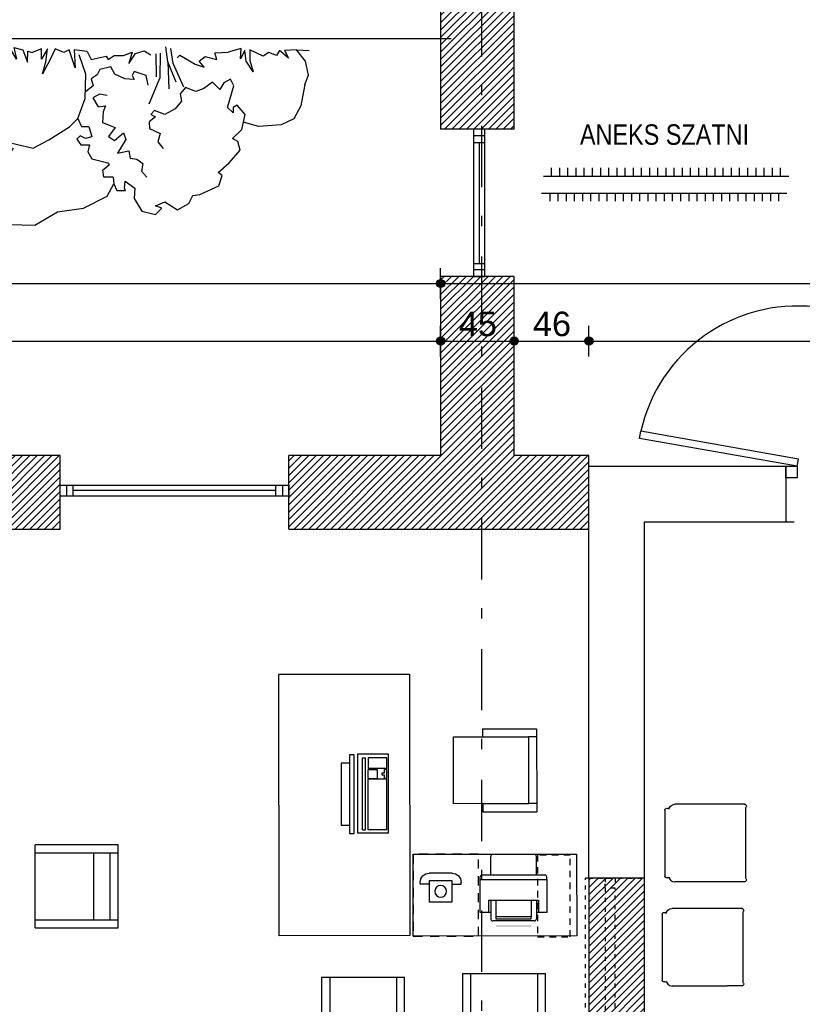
# Model space of a CAD drawing. Header units: inches. Extents: x 18487 to 24863, y 1480 to 5771.
# Tile 21 of 51: x 20818 to 21297, y 3125 to 3728. Entities that reach past the tile are written whole.
import ezdxf
from ezdxf.enums import TextEntityAlignment as Align

# ---------------------------------------------------------------- set-up
doc = ezdxf.new("R2010")
doc.units = ezdxf.units.IN
doc.header["$MEASUREMENT"] = 0
for name, pattern in [('CENTER2', [80, 37.5, -17.5, 6.25, -18.75]), ('Przerywana', [6, 2.5, -3.5]), ('Przerywana 2 (2)', [11, 6, -5])]:
    doc.linetypes.add(name, pattern=pattern)
for name, color, linetype in [('_T elektryczne', 7, 'Continuous'), ('_T meble', 7, 'Continuous'), ('_T opisy', 7, 'Continuous'), ('_T sciany', 7, 'Continuous'), ('AA_PRZ_SCIANY_030', 7, 'Continuous'), ('AA_STOLARKA DRZW_009', 7, 'Continuous'), ('AA_WIDOK_009', 7, 'Continuous'), ('ArchiCAD', 7, 'Continuous'), ('Window-Door Markers', 7, 'Continuous')]:
    doc.layers.add(name, color=color, linetype=linetype)
doc.styles.add('GENERATED_STYLE_16', font='txt')
doc.styles.add('GENERATED_STYLE_17', font='arial.ttf')
doc.styles.add('GENERATED_STYLE_20', font='txt')
doc.styles.add('GENERATED_STYLE_22', font='txt')
doc.styles.get("Standard").update_dxf_attribs({"font": 'txt', "bigfont": 'BIGFONT.SHX'})
doc.dimstyles.new('Dimstyle_9', dxfattribs={"dimtxt": 15, "dimasz": 9.5, "dimexe": 0.18, "dimexo": 0.5, "dimgap": 0.09, "dimtad": 1, "dimtih": 1, "dimtoh": 1, "dimdec": 0, "dimzin": 0, "dimdsep": 46, "dimtxsty": 'GENERATED_STYLE_20', "dimblk": 'ARROWHEAD_11', "dimblk1": 'ARROWHEAD_11', "dimblk2": 'ARROWHEAD_11', "dimcen": 0.09, "dimclrd": 220, "dimclre": 220, "dimclrt": 220, "dimadec": 1, "dimazin": 0, "dimtfac": 1, "dimtdec": 4, "dimtmove": 0, "dimatfit": 3, "dimfxl": 0, "dimtolj": 1, "dimtzin": 0, "dimarcsym": 0})
pattern_1 = [(45, (0, 0), (-2.24506403, 2.24506403), [])]

# ---------------------------------------------------------------- blocks, each defined once
blk = doc.blocks.new('W BottomHung 65_218')
at = {"color": 0, "linetype": 'ByBlock'}
for p, q in [((45, 0), (-45, 0)), ((-45, 0), (-45, -6.8)), ((-41, 0), (-41, -6.8)), ((-37, -6.8), (-37, 0)), ((37, -6.8), (37, 0)), ((41, 0), (41, -6.8)), ((45, -6.8), (45, 0)), ((-37, -3.4), (37, -3.4)), ((-45, -6.8), (45, -6.8))]:
    blk.add_line(p, q, dxfattribs=at)
blk = doc.blocks.new('WALL_621', base_point=(21098.11, 4361.28))
at = {"layer": '_T sciany'}
h = blk.add_hatch(dxfattribs=at)
h.set_pattern_fill('ANSI31', color=5, style=0, pattern_type=2)
h.set_pattern_definition(pattern_1)
h.paths.add_polyline_path([(21075.61, 3660.67), (21120.61, 3660.67), (21120.61, 3815.68), (21075.61, 3815.68)], flags=0)
h = blk.add_hatch(dxfattribs=at)
h.set_pattern_fill('ANSI31', color=5, style=0, pattern_type=2)
h.set_pattern_definition(pattern_1)
h.paths.add_polyline_path([(21075.61, 3461.07), (21120.61, 3461.07), (21120.61, 3570.67), (21075.61, 3570.67)], flags=0)
at = {"layer": '_T sciany', "color": 5, "linetype": 'Continuous'}
for p, q in [((21075.61, 3815.68), (21075.61, 3660.67)), ((21120.61, 3660.67), (21120.61, 3769.37)), ((21120.61, 3660.67), (21075.61, 3660.67)), ((21120.61, 3570.67), (21075.61, 3570.67)), ((21075.61, 3570.67), (21075.61, 3461.07)), ((21120.61, 3461.07), (21120.61, 3570.67))]:
    blk.add_line(p, q, dxfattribs=at)
at = {"layer": '_T sciany', "color": 140, "linetype": 'Continuous', "rotation": 270.0000000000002}
blk.add_blockref('W BottomHung 65_218', (21102.61, 3615.67), dxfattribs=at)
blk = doc.blocks.new('WALL_658', base_point=(21166.3, 3202.57))
at = {"layer": '_T sciany'}
h = blk.add_hatch(dxfattribs=at)
h.set_pattern_fill('ANSI31', color=5, style=0, pattern_type=2)
h.set_pattern_definition(pattern_1)
h.paths.add_polyline_path([(21166.3, 3202.57), (21166.3, 3111.57), (21200.3, 3111.57), (21200.3, 3202.57)], flags=0)
at = {"layer": '_T sciany', "color": 5, "linetype": 'Continuous'}
for p, q in [((21166.3, 3202.57), (21166.3, 3111.57)), ((21200.3, 3202.57), (21166.3, 3202.57)), ((21200.3, 3111.57), (21200.3, 3202.57)), ((21166.3, 3111.57), (21200.3, 3111.57))]:
    blk.add_line(p, q, dxfattribs=at)
blk = doc.blocks.new('D2 65_398')
at = {"color": 140, "linetype": 'Continuous'}
for p, q in [((-166.51, 17.02), (-165.74, 21.39)), ((-69.23, 4.38), (-165.74, 21.39)), ((-70, 0), (-166.51, 17.02)), ((69.23, 4.38), (110.59, 11.67)), ((70, 0), (111.36, 7.29)), ((111.36, 7.29), (110.59, 11.67)), ((-77, 0), (-70, 0)), ((-77, -7), (-77, 0)), ((-70, 0), (-69.23, 4.38)), ((-70, 0), (-70, -7)), ((70, 0), (69.23, 4.38)), ((77, 0), (70, 0)), ((70, 0), (70, -7)), ((77, -7), (77, 0)), ((-70, -7), (-77, -7)), ((70, -7), (77, -7))]:
    blk.add_line(p, q, dxfattribs=at)
for centre, radius, start, end in [((-70, 0), 98, 0, 167.40301), ((70, 0), 42, 16.04131, 180)]:
    blk.add_arc(centre, radius, start, end, dxfattribs=at)
blk = doc.blocks.new('Window-Door Marker - 70_4812')
at = {"layer": 'ArchiCAD', "color": 140, "linetype": 'Continuous'}
blk.add_line((0, -109), (0, 10), dxfattribs=at)
blk = doc.blocks.new('WALL_707', base_point=(21440.76, 3420.57))
at = {"layer": '_T sciany', "color": 5, "linetype": 'Continuous'}
for p, q in [((21286.76, 3454.57), (21286.76, 3420.57)), ((21440.76, 3420.57), (21440.76, 3454.57))]:
    blk.add_line(p, q, dxfattribs=at)
at = {"layer": '_T sciany'}
blk.add_blockref('D2 65_398', (21363.76, 3454.57), dxfattribs=at)
at = {"layer": 'Window-Door Markers'}
ref = blk.add_blockref('Window-Door Marker - 70_4812', (21363.76, 3420.57), dxfattribs=dict(at, rotation=180))
ref.add_attrib('AC_WIDO_A_SIZE', '140', dxfattribs={"color": 255, "height": 10, "rotation": 90, "style": 'GENERATED_STYLE_17'}).set_placement((21361.72, 3481.8), align=Align.BOTTOM_LEFT)
ref.add_attrib('AC_WIDO_B_SIZE', '240', dxfattribs={"color": 255, "height": 10, "rotation": 90, "style": 'GENERATED_STYLE_17'}).set_placement((21381.72, 3481.8), align=Align.BOTTOM_LEFT)
blk = doc.blocks.new('W BottomHung 65_245')
at = {"color": 0, "linetype": 'ByBlock'}
for p, q in [((70, 0), (-70, 0)), ((-70, 0), (-70, -6.8)), ((-66, 0), (-66, -6.8)), ((-62, -6.8), (-62, 0)), ((62, -6.8), (62, 0)), ((66, 0), (66, -6.8)), ((70, -6.8), (70, 0)), ((-62, -3.4), (62, -3.4)), ((-70, -6.8), (70, -6.8))]:
    blk.add_line(p, q, dxfattribs=at)
blk = doc.blocks.new('WALL_750', base_point=(21166.3, 3438.57))
at = {"layer": '_T sciany'}
h = blk.add_hatch(dxfattribs=at)
h.set_pattern_fill('ANSI31', color=5, style=0, pattern_type=2)
h.set_pattern_definition(pattern_1)
h.paths.add_polyline_path([(20749, 3461.07), (20749, 3416.07), (20842.85, 3416.07), (20842.85, 3461.07)], flags=0)
h = blk.add_hatch(dxfattribs=at)
h.set_pattern_fill('ANSI31', color=5, style=0, pattern_type=2)
h.set_pattern_definition(pattern_1)
h.paths.add_polyline_path([(20982.85, 3461.07), (20982.85, 3416.07), (21166.3, 3416.07), (21166.3, 3461.07)], flags=0)
at = {"layer": '_T sciany', "color": 5, "linetype": 'Continuous'}
for p, q in [((20842.85, 3461.07), (20749, 3461.07)), ((20842.85, 3416.07), (20842.85, 3461.07)), ((20982.85, 3416.07), (20982.85, 3461.07)), ((21075.61, 3461.07), (20982.85, 3461.07)), ((21166.3, 3461.07), (21120.61, 3461.07)), ((21166.3, 3416.07), (21166.3, 3461.07)), ((20749, 3416.07), (20842.85, 3416.07)), ((20982.85, 3416.07), (21166.3, 3416.07))]:
    blk.add_line(p, q, dxfattribs=at)
at = {"layer": '_T sciany', "color": 140, "linetype": 'Continuous', "xscale": -1}
blk.add_blockref('W BottomHung 65_245', (20912.85, 3443.07), dxfattribs=at)
blk = doc.blocks.new('PLN_Monitor 19_')
at = {"layer": '_T elektryczne', "color": 0, "linetype": 'ByBlock'}
for p, q in [((-19.05, 17.78), (-19.05, 48.26)), ((-19.05, 48.26), (19.05, 48.26)), ((19.05, 48.26), (19.05, 17.78)), ((-24.13, 0), (-24.13, 17.78)), ((-24.13, 17.78), (24.13, 17.78)), ((24.13, 17.78), (24.13, 0)), ((24.13, 0), (-24.13, 0))]:
    blk.add_line(p, q, dxfattribs=at)
blk = doc.blocks.new('PSR_Keyboard')
at = {"layer": '_T elektryczne', "color": 0, "linetype": 'Continuous'}
for p, q in [((0, 0), (0, 19.05)), ((48.26, 19.05), (0, 19.05)), ((48.26, 0), (48.26, 19.05)), ((2, 16.03), (2, 14.16)), ((2, 16.03), (46, 16.03)), ((2, 14.16), (46, 14.16)), ((2, 1), (2, 12.47)), ((2, 12.47), (33, 12.47)), ((33, 1), (33, 12.47)), ((33.5, 12.47), (39, 12.47)), ((33.5, 12.47), (33.5, 7)), ((39, 12.47), (39, 7)), ((46, 12.47), (39.5, 12.47)), ((39.5, 1), (39.5, 12.47)), ((46, 16.03), (46, 14.16)), ((46, 1), (46, 12.47)), ((39, 7), (33.5, 7)), ((0, 0), (48.26, 0)), ((2, 1), (33, 1)), ((33.5, 1), (33.5, 2.5)), ((33.5, 2.5), (35.5, 2.5)), ((33.5, 1), (39, 1)), ((35.5, 2.5), (35.5, 4)), ((35.5, 4), (37, 4)), ((37, 4), (37, 2.5)), ((37, 2.5), (39, 2.5)), ((39, 1), (39, 2.5)), ((39.5, 1), (46, 1))]:
    blk.add_line(p, q, dxfattribs=at)
blk = doc.blocks.new('Chair Arm 65_58')
at = {"layer": '_T meble', "color": 0, "linetype": 'Continuous'}
for p, q in [((0, 50.8), (50.8, 50.8)), ((0, 50.8), (0, 0)), ((5, 50.8), (5, 0)), ((45.8, 50.8), (45.8, 0)), ((50.8, 0), (50.8, 50.8)), ((5, 15), (45.8, 15)), ((0, 0), (50.8, 0)), ((5, 5), (45.8, 5))]:
    blk.add_line(p, q, dxfattribs=at)
blk = doc.blocks.new('PLN_$@ telefon')
at = {"layer": '_T elektryczne', "color": 0, "linetype": 'ByBlock'}
for p, q in [((0, 17.5), (14, 17.5)), ((0, 12.8), (14, 12.8)), ((0, 0), (0, 12.8)), ((14, 12.8), (14, 0)), ((-5.5, 10.73), (-5.5, 12)), ((0, 10.73), (-5.5, 10.73)), ((14, 10.73), (19.5, 10.73)), ((19.5, 10.73), (19.5, 12)), ((14, 0), (0, 0))]:
    blk.add_line(p, q, dxfattribs=at)
blk.add_circle((7, 6.4), 3.59, dxfattribs=at)
for centre, start, end in [((0, 12), 90, 180), ((14, 12), 0, 90)]:
    blk.add_arc(centre, 5.5, start, end, dxfattribs=at)
blk = doc.blocks.new('Chair 2 65_3972')
at = {"layer": '_T meble', "color": 0, "linetype": 'Continuous'}
for p, q in [((-21.22, 24.13), (-21.3, 23.7)), ((-21.22, 24.13), (-21.3, 23.7)), ((-21.01, 24.5), (-21.22, 24.13)), ((-21.01, 24.5), (-21.22, 24.13)), ((-20.67, 24.78), (-21.01, 24.5)), ((-20.67, 24.78), (-21.01, 24.5)), ((-20.27, 24.93), (-20.67, 24.78)), ((-20.27, 24.93), (-20.67, 24.78)), ((-20.27, 24.93), (20.17, 24.93)), ((-20.27, 24.93), (20.17, 24.93)), ((20.58, 24.78), (20.17, 24.93)), ((20.58, 24.78), (20.17, 24.93)), ((20.91, 24.5), (20.58, 24.78)), ((20.91, 24.5), (20.58, 24.78)), ((21.13, 24.13), (20.91, 24.5)), ((21.13, 24.13), (20.91, 24.5)), ((21.2, 23.7), (21.13, 24.13)), ((21.2, 23.7), (21.13, 24.13)), ((-23.51, 20.14), (-23.8, 18.7)), ((-23.51, 20.14), (-23.8, 18.7)), ((-23.51, 20.1), (-23.8, 18.67)), ((-23.51, 20.1), (-23.8, 18.67)), ((-23.8, -15.03), (-23.8, 18.7)), ((-23.8, -15.03), (-23.8, 18.7)), ((-23.72, 18.67), (-23.8, 18.67)), ((-23.8, -15.06), (-23.8, 18.67)), ((-23.72, 18.67), (-23.8, 18.67)), ((-23.8, -15.06), (-23.8, 18.67)), ((-22.7, 21.35), (-23.51, 20.14)), ((-22.7, 21.35), (-23.51, 20.14)), ((-21.48, 22.17), (-22.7, 21.35)), ((-21.48, 22.17), (-22.7, 21.35)), ((-20.96, 22.27), (-21.48, 22.17)), ((-20.96, 22.27), (-21.48, 22.17)), ((-21.3, 23.7), (-21.22, 23.27)), ((-21.3, 23.7), (-21.22, 23.27)), ((-21.22, 23.28), (-21.3, 23.08)), ((-21.22, 23.28), (-21.3, 23.08)), ((-21.3, 23.08), (-20.96, 22.27)), ((-21.3, 23.08), (-20.96, 22.27)), ((21.2, 23.08), (20.86, 22.27)), ((21.2, 23.08), (20.86, 22.27)), ((20.86, 22.27), (21.39, 22.17)), ((20.86, 22.27), (21.39, 22.17)), ((21.2, 23.08), (21.12, 23.27)), ((21.2, 23.08), (21.12, 23.27)), ((21.12, 23.23), (21.12, 23.24)), ((21.12, 23.23), (21.12, 23.24)), ((21.13, 23.27), (21.2, 23.7)), ((21.13, 23.27), (21.2, 23.7)), ((21.39, 22.17), (22.6, 21.35)), ((21.39, 22.17), (22.6, 21.35)), ((22.6, 21.35), (23.42, 20.14)), ((22.6, 21.35), (23.42, 20.14)), ((23.42, 20.14), (23.7, 18.7)), ((23.42, 20.14), (23.7, 18.7)), ((23.7, 18.67), (23.62, 18.67)), ((23.7, 18.67), (23.62, 18.67)), ((23.7, -15.03), (23.7, 18.7)), ((23.7, -15.03), (23.7, 18.7)), ((23.7, -15.06), (23.7, 18.67)), ((23.7, -15.06), (23.7, 18.67)), ((-23.8, -15.03), (-23.78, -15.04)), ((-23.8, -15.03), (-23.78, -15.04)), ((-23.8, -15.06), (-23.78, -15.06)), ((-23.8, -15.06), (-23.78, -15.06)), ((-23.78, -24), (-23.78, -15.03)), ((-23.78, -24), (-23.78, -15.03)), ((-23.78, -18.48), (-23.78, -15.06)), ((-23.78, -18.48), (-23.78, -15.06)), ((23.68, -24), (23.68, -15.03)), ((23.68, -15.04), (23.7, -15.03)), ((23.68, -24), (23.68, -15.03)), ((23.68, -15.04), (23.7, -15.03)), ((23.68, -18.48), (23.68, -15.06)), ((23.68, -15.06), (23.7, -15.06)), ((23.68, -18.48), (23.68, -15.06)), ((23.68, -15.06), (23.7, -15.06)), ((-23.78, -23.77), (-23.8, -23.8)), ((-23.78, -23.77), (-23.8, -23.8)), ((-23.8, -23.8), (-23.78, -23.83)), ((-23.8, -23.8), (-23.78, -23.83)), ((-23.78, -21.39), (-23.78, -18.48)), ((-23.78, -21.39), (-23.78, -18.48)), ((-23.78, -23.33), (-23.78, -21.39)), ((-23.78, -23.33), (-23.78, -21.39)), ((-23.78, -24.02), (-23.78, -23.33)), ((-23.78, -24.02), (-23.78, -23.33)), ((-23.78, -24), (-23.63, -24.41)), ((-23.78, -24), (-23.63, -24.41)), ((-23.78, -24.02), (-23.63, -24.42)), ((-23.78, -24.02), (-23.63, -24.42)), ((23.53, -24.41), (23.68, -24)), ((23.53, -24.41), (23.68, -24)), ((23.68, -21.39), (23.68, -18.48)), ((23.68, -21.39), (23.68, -18.48)), ((23.68, -23.33), (23.68, -21.39)), ((23.68, -23.33), (23.68, -21.39)), ((-23.63, -24.41), (-23.35, -24.74)), ((-23.63, -24.41), (-23.35, -24.74)), ((-23.63, -24.42), (-23.35, -24.76)), ((-23.63, -24.42), (-23.35, -24.76)), ((-23.35, -24.74), (-22.98, -24.96)), ((-23.35, -24.74), (-22.98, -24.96)), ((-23.35, -24.76), (-22.98, -24.97)), ((-23.35, -24.76), (-22.98, -24.97)), ((-23.19, -24.85), (-23.18, -24.88)), ((-23.19, -24.85), (-23.18, -24.88)), ((-23.18, -24.88), (-23.14, -24.88)), ((-23.18, -24.88), (-23.14, -24.88)), ((-22.98, -24.96), (-22.55, -25.03)), ((-22.98, -24.96), (-22.55, -25.03)), ((-22.98, -24.97), (-22.55, -25.05)), ((-22.98, -24.97), (-22.55, -25.05)), ((-22.55, -25.03), (-22.12, -24.96)), ((-22.55, -25.03), (-22.12, -24.96)), ((-22.55, -25.05), (-22.12, -24.97)), ((-22.55, -25.05), (-22.12, -24.97)), ((-22.12, -24.96), (-21.75, -24.74)), ((-22.12, -24.96), (-21.75, -24.74)), ((-22.12, -24.97), (-21.75, -24.76)), ((-22.12, -24.97), (-21.75, -24.76)), ((-21.96, -24.88), (-21.93, -24.88)), ((-21.96, -24.88), (-21.93, -24.88)), ((-21.93, -24.88), (-21.91, -24.85)), ((-21.93, -24.88), (-21.91, -24.85)), ((-21.75, -24.74), (-21.52, -24.47)), ((-21.75, -24.74), (-21.52, -24.47)), ((-21.75, -24.76), (-21.52, -24.49)), ((-21.75, -24.76), (-21.52, -24.49)), ((-21.52, -24.47), (21.43, -24.47)), ((-21.52, -24.47), (21.43, -24.47)), ((21.43, -24.47), (21.65, -24.74)), ((21.43, -24.47), (21.65, -24.74)), ((21.65, -24.74), (22.02, -24.96)), ((21.65, -24.74), (22.02, -24.96)), ((22.02, -24.96), (22.45, -25.03)), ((22.02, -24.96), (22.45, -25.03)), ((22.45, -25.03), (22.88, -24.96)), ((22.45, -25.03), (22.88, -24.96)), ((22.88, -24.96), (23.25, -24.74)), ((22.88, -24.96), (23.25, -24.74)), ((23.25, -24.74), (23.53, -24.41)), ((23.25, -24.74), (23.53, -24.41))]:
    blk.add_line(p, q, dxfattribs=at)
blk = doc.blocks.new('PSR_Dn@stolik op narz35x65')
at = {"layer": '_T meble', "color": 0, "linetype": 'Continuous'}
for p, q in [((-17.77, 17.27), (47.23, 17.27)), ((-17.77, -17.73), (-17.77, 17.27)), ((47.23, 17.27), (47.23, -17.73)), ((47.23, -17.73), (-17.77, -17.73))]:
    blk.add_line(p, q, dxfattribs=at)
blk = doc.blocks.new('Table 120x80 65_3969')
at = {"layer": '_T meble', "color": 0, "linetype": 'Continuous'}
for p, q in [((-50, -50), (-50, 0)), ((-50, 0), (50, 0)), ((50, 0), (50, -50)), ((50, -50), (-50, -50))]:
    blk.add_line(p, q, dxfattribs=at)
blk = doc.blocks.new('Office Chair 2 65_3931')
at = {"layer": '_T meble', "color": 0, "linetype": 'Continuous'}
for p, q in [((20.4, 25.4), (-20.4, 25.4)), ((-20.4, 25.4), (-20.4, 7.6)), ((20.4, 7.6), (20.4, 25.4)), ((-25.4, 7.6), (-25.4, -25.4)), ((-25.4, 7.6), (-20.4, 7.6)), ((-20.4, 7.6), (-20.4, -20.4)), ((20.4, 7.6), (20.4, -20.4)), ((20.4, 7.6), (25.4, 7.6)), ((25.4, 7.6), (25.4, -25.4)), ((-20.4, -20.4), (20.4, -20.4)), ((-20.4, -25.4), (-20.4, -20.4)), ((20.4, -25.4), (20.4, -20.4)), ((-25.4, -25.4), (-20.4, -25.4)), ((-20.4, -25.4), (20.4, -25.4)), ((20.4, -25.4), (25.4, -25.4))]:
    blk.add_line(p, q, dxfattribs=at)
blk = doc.blocks.new('PLN_Dn@stolik op narz35x65')
at = {"layer": '_T meble', "color": 0, "linetype": 'ByBlock'}
for p, q in [((-17.77, 17.27), (47.23, 17.27)), ((-17.77, -17.73), (-17.77, 17.27)), ((47.23, 17.27), (47.23, -17.73)), ((47.23, -17.73), (-17.77, -17.73))]:
    blk.add_line(p, q, dxfattribs=at)
blk = doc.blocks.new('PSR_51#@wieszak szatn')
at = {"layer": '_T meble', "color": 0, "linetype": 'Continuous'}
for p, q in [((-75, 0), (-50, 0)), ((-70, 0), (-70, -5)), ((-65, 0), (-65, -5)), ((-60, 0), (-60, -5)), ((-55, 0), (-55, -5)), ((-50, 0), (-25, 0)), ((-50, 0), (-50, -5)), ((-45, 0), (-45, -5)), ((-40, 0), (-40, -5)), ((-35, 0), (-35, -5)), ((-30, 0), (-30, -5)), ((-25, 0), (0, 0)), ((-25, 0), (-25, -5)), ((-20, 0), (-20, -5)), ((-15, 0), (-15, -5)), ((-10, 0), (-10, -5)), ((-5, 0), (-5, -5)), ((0, 0), (25, 0)), ((0, 0), (0, -5)), ((5, 0), (5, -5)), ((10, 0), (10, -5)), ((15, 0), (15, -5)), ((20, 0), (20, -5)), ((25, 0), (50, 0)), ((25, 0), (25, -5)), ((30, 0), (30, -5)), ((35, 0), (35, -5)), ((40, 0), (40, -5)), ((45, 0), (45, -5)), ((50, 0), (75, 0)), ((50, 0), (50, -5)), ((55, 0), (55, -5)), ((60, 0), (60, -5)), ((65, 0), (65, -5)), ((70, 0), (70, -5))]:
    blk.add_line(p, q, dxfattribs=at)
blk = doc.blocks.new('PSN_51#@wieszak szatn')
at = {"layer": '_T meble', "color": 0, "linetype": 'Continuous'}
for p, q in [((-75, 0), (-50, 0)), ((-70, 0), (-70, -5)), ((-65, 0), (-65, -5)), ((-60, 0), (-60, -5)), ((-55, 0), (-55, -5)), ((-50, 0), (-25, 0)), ((-50, 0), (-50, -5)), ((-45, 0), (-45, -5)), ((-40, 0), (-40, -5)), ((-35, 0), (-35, -5)), ((-30, 0), (-30, -5)), ((-25, 0), (0, 0)), ((-25, 0), (-25, -5)), ((-20, 0), (-20, -5)), ((-15, 0), (-15, -5)), ((-10, 0), (-10, -5)), ((-5, 0), (-5, -5)), ((0, 0), (25, 0)), ((0, 0), (0, -5)), ((5, 0), (5, -5)), ((10, 0), (10, -5)), ((15, 0), (15, -5)), ((20, 0), (20, -5)), ((25, 0), (50, 0)), ((25, 0), (25, -5)), ((30, 0), (30, -5)), ((35, 0), (35, -5)), ((40, 0), (40, -5)), ((45, 0), (45, -5)), ((50, 0), (75, 0)), ((50, 0), (50, -5)), ((55, 0), (55, -5)), ((60, 0), (60, -5)), ((65, 0), (65, -5)), ((70, 0), (70, -5))]:
    blk.add_line(p, q, dxfattribs=at)
blk = doc.blocks.new('Stone 1 elev 65_5163')
at = {"layer": '_T meble', "color": 0, "linetype": 'ByBlock'}
for p, q in [((-110.33, 93.71), (-95.82, 108.66)), ((-95.82, 108.66), (-80.04, 109)), ((-80.04, 109), (-66.29, 100.98)), ((-14.55, 100.57), (-6.3, 102.51)), ((-6.3, 102.51), (-2.42, 98.63)), ((-66.29, 100.98), (-50.25, 98.69)), ((-50.25, 98.69), (-35.92, 91.24)), ((-19.4, 92.81), (-14.55, 100.57)), ((-2.42, 98.63), (-6.3, 97.18)), ((-6.3, 97.18), (-0.48, 94.75)), ((-0.48, 94.75), (7.29, 99.6)), ((7.29, 99.6), (14.08, 95.72)), ((-114.99, 72.91), (-110.33, 93.71)), ((-35.92, 91.24), (-31.7, 83.78)), ((-18.92, 86.5), (-19.4, 92.81)), ((14.08, 95.72), (16.51, 90.87)), ((16.51, 90.87), (20.87, 90.38)), ((20.87, 90.38), (32.52, 85.04)), ((-31.7, 83.78), (-29.88, 87.93)), ((-29.88, 87.93), (-24.69, 87.93)), ((-24.69, 87.93), (-25.23, 86.5)), ((-25.23, 86.5), (-24.74, 82.13)), ((-24.74, 82.13), (-18.92, 86.5)), ((32.52, 85.04), (34.46, 78.74)), ((-169.47, 75.69), (-159.19, 80.84)), ((-159.19, 80.84), (-136.04, 78.27)), ((-157.53, 71.74), (-138.73, 78.57)), ((-105, 72), (-106.43, 82)), ((-37.95, 79.6), (-38.5, 75.21)), ((-32.19, 79.6), (-37.95, 79.6)), ((-32.19, 79.6), (-31.7, 83.78)), ((-14.86, 75.93), (-11.65, 79.59)), ((34.46, 78.74), (32.03, 76.79)), ((-174.72, 71.74), (-169.47, 75.69)), ((-136.04, 78.27), (-117.57, 71.23)), ((-38.5, 75.21), (-34.58, 72.23)), ((-13.94, 71.36), (-14.86, 75.93)), ((32.03, 76.79), (38.83, 70.97)), ((-177.25, 65.16), (-174.72, 71.74)), ((-162.58, 63.14), (-157.53, 71.74)), ((-117.57, 71.23), (-107.14, 65.58)), ((-99.65, 64.5), (-105, 72)), ((-93.22, 62.01), (-98.93, 72)), ((-47.55, 64.18), (-45.12, 68.54)), ((-45.12, 68.54), (-35.42, 70.97)), ((-35.42, 70.97), (-34.58, 72.23)), ((-22.63, 63.58), (-21.72, 68.16)), ((-21.72, 68.16), (-17.6, 68.61)), ((-17.6, 68.61), (-13.94, 71.36)), ((38.83, 70.97), (45.62, 63.21)), ((-177.19, 34.5), (-177.25, 65.16)), ((-164.1, 47.96), (-162.58, 63.14)), ((-107.14, 65.58), (-100.36, 58.79)), ((-94.93, 58.59), (-81.18, 62.03)), ((-81.18, 62.03), (-71.44, 56.87)), ((-46.58, 59.81), (-47.55, 64.18)), ((-24.46, 56.72), (-29.5, 64.95)), ((-29.5, 64.95), (-22.63, 63.58)), ((-4.79, 58.09), (-1.59, 62.21)), ((45.62, 63.21), (44.17, 57.87)), ((-109.48, 52.01), (-94.93, 58.59)), ((-71.44, 56.87), (-58.84, 48.85)), ((-54.34, 56.41), (-51.92, 59.81)), ((-52.4, 54.47), (-54.34, 56.41)), ((-49.01, 55.93), (-52.4, 54.47)), ((-51.92, 59.81), (-46.58, 59.81)), ((-45.12, 54.96), (-49.01, 55.93)), ((-47.06, 48.65), (-45.12, 54.96)), ((-34.99, 54.89), (-31.33, 57.18)), ((-30.87, 49.4), (-34.99, 54.89)), ((-31.33, 57.18), (-25.84, 52.6)), ((-25.84, 52.6), (-24.46, 56.72)), ((-3.42, 53.06), (-4.79, 58.09)), ((44.17, 57.87), (40.77, 55.93)), ((40.77, 55.93), (46.59, 50.59)), ((-210.61, 44.79), (-208.04, 49.94)), ((-208.04, 49.94), (-196.98, 52.01)), ((-196.98, 52.01), (-181.8, 51.5)), ((-181.8, 51.5), (-179.28, 49.99)), ((-127.69, 47.96), (-109.48, 52.01)), ((-58.84, 48.85), (-53.86, 43.8)), ((-53.86, 43.8), (-51.43, 48.65)), ((-51.43, 48.65), (-47.06, 48.65)), ((-38.65, 46.2), (-30.87, 49.4)), ((-10.18, 45.74), (-9.83, 49.86)), ((-9.83, 49.86), (-3.42, 53.06)), ((46.59, 50.59), (48.53, 41.37)), ((56.83, 48.67), (47.56, 45.98)), ((70.53, 47.61), (56.83, 48.67)), ((-214.17, 39.87), (-210.61, 44.79)), ((-168.65, 39.37), (-164.1, 47.96)), ((-137.8, 39.87), (-127.69, 47.96)), ((-53.86, 43.8), (-49.24, 31.52)), ((-38.19, 39.79), (-38.65, 46.2)), ((-6.3, 42.83), (-10.18, 45.74)), ((-9.21, 41.37), (-6.3, 42.83)), ((78.44, 43.93), (70.53, 47.61)), ((82.66, 36.02), (78.44, 43.93)), ((-228.61, 34.5), (-223.47, 37.07)), ((-223.47, 37.07), (-214.17, 39.87)), ((-138.81, 33.8), (-137.8, 39.87)), ((-44.59, 31.1), (-41.39, 36.59)), ((-41.39, 36.59), (-36.82, 36.13)), ((-36.82, 36.13), (-38.19, 39.79)), ((-6.79, 38.94), (-9.21, 41.37)), ((-0.48, 41.37), (-6.79, 38.94)), ((5.83, 37.97), (-0.48, 41.37)), ((9.71, 33.12), (5.83, 37.97)), ((41.25, 40.4), (37.86, 37)), ((37.86, 37), (41.74, 23.9)), ((41.25, 37), (41.25, 40.4)), ((43.68, 35.55), (41.25, 37)), ((48.53, 41.37), (43.68, 35.55)), ((-233.39, 19.64), (-228.61, 34.5)), ((-172.04, 21.62), (-177.19, 34.5)), ((-136.04, 13.9), (-138.81, 33.8)), ((-49.24, 31.52), (-48.83, 16.76)), ((-40.48, 28.81), (-44.59, 31.1)), ((-3.57, 18.99), (-10.37, 35.01)), ((8.74, 28.75), (9.71, 33.12)), ((85.1, 22.94), (82.66, 36.02)), ((-44.32, 23.73), (-49.12, 27.4)), ((-35.9, 29.73), (-40.48, 28.81)), ((1.37, 9.15), (1.83, 25.62)), ((10.98, 24.7), (4.57, 10.06)), ((12.14, 24.87), (8.74, 28.75)), ((18.45, 27.3), (12.14, 24.87)), ((23.3, 25.36), (18.45, 27.3)), ((28.6, 21.49), (23.3, 25.36)), ((33.18, 26.07), (28.6, 21.49)), ((35.46, 21.95), (33.18, 26.07)), ((-238.45, 17.62), (-233.39, 19.64)), ((-159.19, 6.17), (-172.04, 21.62)), ((-149.26, 21.26), (-146.09, 15.46)), ((-143.93, 17.45), (-149.26, 21.26)), ((-45.55, 19.63), (-44.32, 23.73)), ((-41.86, 17.17), (-45.55, 19.63)), ((-25.05, 19.63), (-31.2, 16.76)), ((-19.31, 20.04), (-25.05, 19.63)), ((-20.54, 17.58), (-19.31, 20.04)), ((-10.7, 23.32), (-11.93, 17.58)), ((-5.98, 4.29), (-5.76, 18.34)), ((-3.35, 3.86), (-3.57, 18.99)), ((6.4, 21.5), (1.37, 9.15)), ((39.58, 19.66), (35.46, 21.95)), ((41.74, 23.9), (39.58, 19.66)), ((85.1, 22.94), (87.27, 17.32)), ((-241.47, 8.75), (-238.45, 17.62)), ((-235.42, 12.05), (-220.46, 8.3)), ((-226.82, 17.62), (-204.06, 12.56)), ((-204.06, 12.56), (-187.37, 4.47)), ((-146.09, 15.46), (-143.46, 3.87)), ((-139.24, 3.87), (-143.93, 17.45)), ((-140.3, 15.99), (-139.24, 3.87)), ((-132.74, 9.02), (-136.04, 13.9)), ((-75.47, 16.52), (-73.36, 9.14)), ((-70.97, 8.15), (-75.47, 16.52)), ((-55.44, 12.83), (-59.13, 1.76)), ((-55.96, 1.76), (-55.44, 12.83)), ((-48.83, 16.76), (-52.93, 4.87)), ((-40.22, 13.89), (-41.86, 17.17)), ((-33.66, 12.25), (-40.22, 13.89)), ((-31.2, 16.76), (-33.66, 12.25)), ((-19.31, 15.12), (-20.54, 17.58)), ((-11.93, 17.58), (-19.31, 15.12)), ((18.08, 10.51), (23.57, 12.34)), ((23.57, 12.34), (20.37, 8.68)), ((53.53, 15.15), (49.21, 8.67)), ((51.37, 8.23), (53.53, 15.15)), ((87.27, 17.32), (85.54, 8.67)), ((-227.33, 1.02), (-241.47, 8.75)), ((-220.46, 8.3), (-204.19, 1.02)), ((-178.47, -0.26), (-159.19, 6.17)), ((-153.47, 3.87), (-159.19, 6.17)), ((-143.46, 3.87), (-150.31, 10.19)), ((-150.31, 10.19), (-148.2, 3.87)), ((-132.74, 9.02), (-120.79, 0.7)), ((-96.55, 9.14), (-97.6, -0.35)), ((-94.97, 1.23), (-96.55, 9.14)), ((-91.28, 7.56), (-94.97, 1.23)), ((-92.86, 0.44), (-91.28, 7.56)), ((-87.32, 1.89), (-84.49, 9.38)), ((-84.49, 9.38), (-84.35, 2.67)), ((-72.3, 1.23), (-75.99, 7.56)), ((-75.99, 7.56), (-75.99, 1.23)), ((-73.36, 9.14), (-72.3, 1.23)), ((-67.56, 1.23), (-70.97, 8.15)), ((-48.06, 2.81), (-45.55, 7.74)), ((-45.55, 7.74), (-36.53, 5.69)), ((-36.53, 5.69), (-35.3, 7.74)), ((-35.3, 7.74), (-31.61, 5.28)), ((-20.54, 3.23), (-22.59, 10.2)), ((-22.59, 10.2), (-18.49, 4.05)), ((1.37, 9.15), (0, 0)), ((4.57, 10.06), (3.2, 0.91)), ((8.7, 5.02), (6.9, 6.62)), ((8.7, 5.02), (18.08, 10.51)), ((20.37, 8.68), (24.03, 5.94)), ((24.03, 5.94), (31.35, 7.77)), ((31.35, 7.77), (29.97, 3.65)), ((48.34, 2.18), (45.75, 7.37)), ((45.75, 7.37), (46.18, 0.88)), ((49.21, 8.67), (48.34, 2.18)), ((51.37, 1.75), (51.37, 8.23)), ((75.16, 6.94), (69.53, 2.18)), ((72.56, 2.18), (75.16, 6.94)), ((85.54, 8.67), (79.91, 1.75)), ((-213.19, -1.55), (-227.33, 1.02)), ((-193.9, 1.02), (-213.19, -1.55)), ((-178.47, -0.26), (-193.9, 1.02)), ((-148.2, 3.87), (-153.47, 3.87)), ((-120.79, 0.7), (-110.25, 4.39)), ((-103.44, 0.25), (-110.25, 4.39)), ((-97.6, -0.35), (-103.44, 0.25)), ((-92.86, 0.44), (-87.32, 1.89)), ((-84.35, 2.67), (-81.79, 3.34)), ((-75.99, 1.23), (-81.79, 3.34)), ((-62.29, 3.34), (-67.56, 1.23)), ((-59.13, 1.76), (-62.29, 3.34)), ((-48.06, 2.81), (-55.96, 1.76)), ((-31.61, 5.28), (-25.87, 5.28)), ((-25.87, 5.28), (-20.54, 3.23)), ((-18.49, 4.05), (-13.16, 2.41)), ((-13.16, 2.41), (-9.06, 4.87)), ((29.97, 3.65), (38.21, 3.2)), ((46.18, 0.88), (38.21, 3.2)), ((59.59, 5.64), (51.37, 1.75)), ((63.05, 3.48), (59.59, 5.64)), ((67.8, 5.21), (63.05, 3.48)), ((69.53, 2.18), (67.8, 5.21)), ((79.91, 1.75), (72.56, 2.18)), ((79.91, 1.75), (87.7, 2.18))]:
    blk.add_line(p, q, dxfattribs=at)
blk = doc.blocks.new('*D460')
at = {"layer": 'ArchiCAD', "color": 220, "linetype": 'Continuous'}
for p, q in [((20407.09, 3533.64), (20407.09, 3540.52)), ((21075.61, 3533.64), (21075.61, 3540.52)), ((20409.59, 3531.14), (21073.11, 3531.14)), ((20407.09, 3521.77), (20407.09, 3528.64)), ((21075.61, 3521.77), (21075.61, 3528.64))]:
    blk.add_line(p, q, dxfattribs=at)
at = {"layer": 'ArchiCAD', "color": 220, "linetype": 'Continuous', "const_width": 2.5}
for points in [[(20405.84, 3531.14, 1), (20408.34, 3531.14, 1)], [(21074.36, 3531.14, 1), (21076.86, 3531.14, 1)]]:
    blk.add_lwpolyline(points, format="xyb", close=True, dxfattribs=at)
at = {"layer": 'ArchiCAD', "color": 220, "linetype": 'Continuous'}
for centre in [(20407.09, 3531.14), (21075.61, 3531.14)]:
    blk.add_circle(centre, 2.5, dxfattribs=at)
at = {"layer": 'ArchiCAD', "color": 220, "insert": (20724.27, 3549.14), "char_height": 15, "attachment_point": 1}
blk.add_mtext('\\A1;{\\fArial Europa Srodkowa|b0|i0|c0|p34;\\C220;669}', dxfattribs=at)
blk = doc.blocks.new('ARROWHEAD_11')
at = {"color": 0, "linetype": 'Continuous'}
blk.add_line((0, 0), (-1, 0), dxfattribs=at)
at = {"color": 0, "linetype": 'Continuous', "const_width": 0.25}
blk.add_lwpolyline([(-0.125, 0, 1), (0.125, 0, 1)], format="xyb", close=True, dxfattribs=at)
blk = doc.blocks.new('*D461')
at = {"layer": 'ArchiCAD', "color": 220, "linetype": 'Continuous'}
for p, q in [((21075.61, 3533.64), (21075.61, 3540.52)), ((21120.61, 3533.64), (21120.61, 3540.52)), ((21078.11, 3531.14), (21118.11, 3531.14)), ((21075.61, 3521.77), (21075.61, 3528.64)), ((21120.61, 3521.77), (21120.61, 3528.64))]:
    blk.add_line(p, q, dxfattribs=at)
at = {"layer": 'ArchiCAD', "color": 220, "linetype": 'Continuous', "const_width": 2.5}
for points in [[(21074.36, 3531.14, 1), (21076.86, 3531.14, 1)], [(21119.36, 3531.14, 1), (21121.86, 3531.14, 1)]]:
    blk.add_lwpolyline(points, format="xyb", close=True, dxfattribs=at)
at = {"layer": 'ArchiCAD', "color": 220, "linetype": 'Continuous'}
for centre in [(21075.61, 3531.14), (21120.61, 3531.14)]:
    blk.add_circle(centre, 2.5, dxfattribs=at)
at = {"layer": 'ArchiCAD', "color": 220, "insert": (21086.72, 3549.14), "char_height": 15, "attachment_point": 1}
blk.add_mtext('\\A1;{\\fArial Europa Srodkowa|b0|i0|c0|p34;\\C220;45}', dxfattribs=at)
blk = doc.blocks.new('*D462')
at = {"layer": 'ArchiCAD', "color": 220, "linetype": 'Continuous'}
for p, q in [((21120.61, 3533.64), (21120.61, 3540.52)), ((21166.3, 3533.64), (21166.3, 3540.52)), ((21123.11, 3531.14), (21163.8, 3531.14)), ((21120.61, 3521.77), (21120.61, 3528.64)), ((21166.3, 3521.77), (21166.3, 3528.64))]:
    blk.add_line(p, q, dxfattribs=at)
at = {"layer": 'ArchiCAD', "color": 220, "linetype": 'Continuous', "const_width": 2.5}
for points in [[(21119.36, 3531.14, 1), (21121.86, 3531.14, 1)], [(21165.05, 3531.14, 1), (21167.55, 3531.14, 1)]]:
    blk.add_lwpolyline(points, format="xyb", close=True, dxfattribs=at)
at = {"layer": 'ArchiCAD', "color": 220, "linetype": 'Continuous'}
for centre in [(21120.61, 3531.14), (21166.3, 3531.14)]:
    blk.add_circle(centre, 2.5, dxfattribs=at)
at = {"layer": 'ArchiCAD', "color": 220, "insert": (21132.07, 3549.14), "char_height": 15, "attachment_point": 1}
blk.add_mtext('\\A1;{\\fArial Europa Srodkowa|b0|i0|c0|p34;\\C220;46}', dxfattribs=at)
blk = doc.blocks.new('*D463')
at = {"layer": 'ArchiCAD', "color": 220, "linetype": 'Continuous'}
for p, q in [((21166.3, 3533.64), (21166.3, 3540.52)), ((21557.12, 3533.64), (21557.12, 3540.52)), ((21168.8, 3531.14), (21554.62, 3531.14)), ((21166.3, 3521.77), (21166.3, 3528.64)), ((21557.12, 3521.77), (21557.12, 3528.64))]:
    blk.add_line(p, q, dxfattribs=at)
at = {"layer": 'ArchiCAD', "color": 220, "linetype": 'Continuous', "const_width": 2.5}
for points in [[(21165.05, 3531.14, 1), (21167.55, 3531.14, 1)], [(21555.87, 3531.14, 1), (21558.37, 3531.14, 1)]]:
    blk.add_lwpolyline(points, format="xyb", close=True, dxfattribs=at)
at = {"layer": 'ArchiCAD', "color": 220, "linetype": 'Continuous'}
for centre in [(21166.3, 3531.14), (21557.12, 3531.14)]:
    blk.add_circle(centre, 2.5, dxfattribs=at)
at = {"layer": 'ArchiCAD', "color": 220, "insert": (21344.64, 3549.14), "char_height": 15, "attachment_point": 1}
blk.add_mtext('\\A1;{\\fArial Europa Srodkowa|b0|i0|c0|p34;\\C220;391}', dxfattribs=at)
blk = doc.blocks.new('*D464')
at = {"layer": 'ArchiCAD', "color": 220, "linetype": 'Continuous'}
for p, q in [((21557.12, 3533.64), (21557.12, 3540.52)), ((21602.12, 3533.64), (21602.12, 3540.52)), ((21559.62, 3531.14), (21599.62, 3531.14)), ((21604.62, 3531.14), (21607.12, 3531.14)), ((21557.12, 3521.77), (21557.12, 3528.64)), ((21602.12, 3521.77), (21602.12, 3528.64))]:
    blk.add_line(p, q, dxfattribs=at)
at = {"layer": 'ArchiCAD', "color": 220, "linetype": 'Continuous', "const_width": 2.5}
for points in [[(21555.87, 3531.14, 1), (21558.37, 3531.14, 1)], [(21600.87, 3531.14, 1), (21603.37, 3531.14, 1)]]:
    blk.add_lwpolyline(points, format="xyb", close=True, dxfattribs=at)
at = {"layer": 'ArchiCAD', "color": 220, "linetype": 'Continuous'}
for centre in [(21557.12, 3531.14), (21602.12, 3531.14)]:
    blk.add_circle(centre, 2.5, dxfattribs=at)
at = {"layer": 'ArchiCAD', "color": 220, "insert": (21568.24, 3549.14), "char_height": 15, "attachment_point": 1}
blk.add_mtext('\\A1;{\\fArial Europa Srodkowa|b0|i0|c0|p34;\\C220;45}', dxfattribs=at)
blk = doc.blocks.new('*D465')
at = {"layer": 'ArchiCAD', "color": 220, "linetype": 'Continuous'}
for p, q in [((20363.09, 3568.86), (20363.09, 3575.74)), ((21075.61, 3568.86), (21075.61, 3575.74)), ((20358.09, 3566.36), (20360.59, 3566.36)), ((20365.59, 3566.36), (21073.11, 3566.36)), ((20363.09, 3556.99), (20363.09, 3563.86)), ((21075.61, 3556.99), (21075.61, 3563.86))]:
    blk.add_line(p, q, dxfattribs=at)
at = {"layer": 'ArchiCAD', "color": 220, "linetype": 'Continuous', "const_width": 2.5}
for points in [[(20361.84, 3566.36, 1), (20364.34, 3566.36, 1)], [(21074.36, 3566.36, 1), (21076.86, 3566.36, 1)]]:
    blk.add_lwpolyline(points, format="xyb", close=True, dxfattribs=at)
at = {"layer": 'ArchiCAD', "color": 220, "linetype": 'Continuous'}
for centre in [(20363.09, 3566.36), (21075.61, 3566.36)]:
    blk.add_circle(centre, 2.5, dxfattribs=at)
at = {"layer": 'ArchiCAD', "color": 220, "insert": (20702.27, 3584.36), "char_height": 15, "attachment_point": 1}
blk.add_mtext('\\A1;{\\fArial Europa Srodkowa|b0|i0|c0|p34;\\C220;713}', dxfattribs=at)
blk = doc.blocks.new('*D466')
at = {"layer": 'ArchiCAD', "color": 220, "linetype": 'Continuous'}
for p, q in [((21075.61, 3568.86), (21075.61, 3575.74)), ((21602.12, 3568.86), (21602.12, 3575.74)), ((21078.11, 3566.36), (21599.62, 3566.36)), ((21604.62, 3566.36), (21607.12, 3566.36)), ((21075.61, 3556.99), (21075.61, 3563.86)), ((21602.12, 3556.99), (21602.12, 3563.86))]:
    blk.add_line(p, q, dxfattribs=at)
at = {"layer": 'ArchiCAD', "color": 220, "linetype": 'Continuous', "const_width": 2.5}
for points in [[(21074.36, 3566.36, 1), (21076.86, 3566.36, 1)], [(21600.87, 3566.36, 1), (21603.37, 3566.36, 1)]]:
    blk.add_lwpolyline(points, format="xyb", close=True, dxfattribs=at)
at = {"layer": 'ArchiCAD', "color": 220, "linetype": 'Continuous'}
for centre in [(21075.61, 3566.36), (21602.12, 3566.36)]:
    blk.add_circle(centre, 2.5, dxfattribs=at)
at = {"layer": 'ArchiCAD', "color": 220, "insert": (21321.79, 3584.36), "char_height": 15, "attachment_point": 1}
blk.add_mtext('\\A1;{\\fArial Europa Srodkowa|b0|i0|c0|p34;\\C220;527}', dxfattribs=at)

msp = doc.modelspace()

# ---------------------------------------------------------------- hatches: boundary and pattern name
at = {"layer": '_T elektryczne'}
msp.add_hatch(color=30, dxfattribs=at).paths.add_polyline_path([(21109.42, 3172.73), (21131.01, 3172.73), (21131.01, 3174), (21109.42, 3174)], flags=0)

# ---------------------------------------------------------------- linework, layer by layer
at = {"layer": '_T elektryczne', "color": 30, "linetype": 'Continuous'}
for p, q in [((21132.91, 3217.1), (21107.51, 3217.1)), ((21106.24, 3204.79), (21106.24, 3215.83)), ((21134.18, 3204.79), (21134.18, 3215.83)), ((21100.98, 3204.57), (21139.45, 3204.57)), ((21099.89, 3201.86), (21099.89, 3203.31)), ((21099.89, 3201.86), (21140.53, 3201.86)), ((21099.89, 3181.54), (21099.89, 3201.86)), ((21140.53, 3201.86), (21140.53, 3203.31)), ((21140.53, 3201.86), (21140.53, 3181.54)), ((21104.97, 3189.16), (21104.97, 3181.54)), ((21104.97, 3189.16), (21135.45, 3189.16)), ((21106.24, 3189.16), (21106.24, 3177.73)), ((21109.42, 3189.16), (21109.42, 3179)), ((21131.01, 3189.16), (21131.01, 3179)), ((21134.18, 3189.16), (21134.18, 3177.73)), ((21135.45, 3189.16), (21135.45, 3181.54)), ((21106.24, 3181.54), (21099.89, 3181.54)), ((21140.53, 3181.54), (21134.18, 3181.54)), ((21132.91, 3176.46), (21107.51, 3176.46)), ((21131.01, 3179), (21109.42, 3179)), ((21109.42, 3179), (21109.42, 3177.73)), ((21109.42, 3177.73), (21131.01, 3177.73)), ((21131.01, 3177.73), (21131.01, 3179))]:
    msp.add_line(p, q, dxfattribs=at)
for centre, start, end in [((21107.51, 3215.83), 90, 180), ((21132.91, 3215.83), 360, 90), ((21101.16, 3203.31), 98.21321, 180), ((21139.26, 3203.31), 360, 81.78679), ((21107.51, 3177.73), 180, 270), ((21132.91, 3177.73), 270, 360)]:
    msp.add_arc(centre, 1.27, start, end, dxfattribs=at)
at = {"layer": 'AA_PRZ_SCIANY_030', "color": 150, "linetype": 'CENTER2'}
msp.add_line((21100.71, 4062.76), (21100.71, 2023.49), dxfattribs=at)
at = {"layer": 'AA_PRZ_SCIANY_030', "color": 150, "linetype": 'Continuous'}
msp.add_line((21082.11, 3716.07), (20474.55, 3716.07), dxfattribs=at)
at = {"layer": 'AA_PRZ_SCIANY_030', "color": 252, "linetype": 'Continuous'}
for p, q in [((21166.3, 3202.57), (21166.3, 3454.57)), ((21166.3, 3454.57), (21291.8, 3454.57)), ((21200.3, 3202.57), (21200.3, 3420.57)), ((21200.3, 3420.57), (21291.8, 3420.57))]:
    msp.add_line(p, q, dxfattribs=at)
at = {"layer": 'AA_PRZ_SCIANY_030', "color": 252, "linetype": 'Przerywana'}
msp.add_line((21166.3, 3202.57), (21200.3, 3202.57), dxfattribs=at)
at = {"layer": 'AA_STOLARKA DRZW_009', "color": 252, "linetype": 'Przerywana'}
for p, q in [((21176.3, 3202.57), (21176.3, 3111.57)), ((21176.3, 3196.57), (21176.3, 3202.57)), ((21176.3, 3202.57), (21182.3, 3202.57)), ((21182.3, 3202.57), (21182.3, 3196.57)), ((21182.3, 3196.57), (21176.3, 3196.57)), ((21182.3, 3117.57), (21182.3, 3196.57))]:
    msp.add_line(p, q, dxfattribs=at)
at = {"layer": 'AA_WIDOK_009', "color": 252, "linetype": 'Przerywana'}
for p, q in [((21166.3, 3202.57), (21164.3, 3202.57)), ((21164.3, 3111.57), (21164.3, 3202.57)), ((21200.3, 3111.57), (21200.3, 3202.57))]:
    msp.add_line(p, q, dxfattribs=at)

# ---------------------------------------------------------------- block references
at = {"layer": '_T elektryczne', "color": 30, "linetype": 'Continuous', "xscale": -0.9946125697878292, "yscale": 0.1657687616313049, "rotation": 90}
msp.add_blockref('PLN_Monitor 19_', (21022.81, 3253.98), dxfattribs=at)
at = {"layer": '_T elektryczne', "color": 30, "rotation": 90}
msp.add_blockref('PSR_Keyboard', (21043.78, 3230.1), dxfattribs=at)
at = {"layer": '_T elektryczne', "color": 30, "linetype": 'Continuous', "xscale": -1}
msp.add_blockref('PLN_$@ telefon', (21082.64, 3188.13), dxfattribs=at)
at = {"layer": '_T meble', "color": 102, "linetype": 'Continuous', "xscale": -1, "rotation": 180}
msp.add_blockref('Stone 1 elev 65_5163', (20907.48, 3711.07), dxfattribs=at)
at = {"layer": '_T meble', "color": 161, "xscale": -1, "rotation": 180}
msp.add_blockref('PSN_51#@wieszak szatn', (21213.5, 3632.05), dxfattribs=at)
at = {"layer": '_T meble', "color": 161}
msp.add_blockref('PSR_51#@wieszak szatn', (21212.32, 3621.67), dxfattribs=at)
at = {"layer": '_T meble', "color": 162, "xscale": 2.461538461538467, "yscale": 2.285714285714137, "rotation": 90.07054578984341}
msp.add_blockref('PSR_Dn@stolik op narz35x65', (21016.21, 3211.12), dxfattribs=at)
msp.add_blockref('PSR_Dn@stolik op narz35x65', (21016.21, 3211.12), dxfattribs=at)
msp.add_blockref('PSR_Dn@stolik op narz35x65', (21016.21, 3211.12), dxfattribs=at)
msp.add_blockref('PSR_Dn@stolik op narz35x65', (21016.21, 3211.12), dxfattribs=at)
at = {"layer": '_T meble', "color": 162, "xscale": -1}
for name, p, rotation in [('Office Chair 2 65_3931', (21108.94, 3268.58), 90.07054578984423), ('Chair 2 65_3972', (21237.59, 3224.01), 90), ('Chair 2 65_3972', (21237.59, 3224.01), 90), ('Chair 2 65_3972', (21235.96, 3160.31), 90), ('Chair 2 65_3972', (21235.96, 3160.31), 90)]:
    msp.add_blockref(name, p, dxfattribs=dict(at, rotation=rotation))
at = {"layer": '_T meble', "color": 162}
for name, p, rotation in [('Chair Arm 65_58', (20878.41, 3172.19), 90), ('Chair Arm 65_58', (20878.41, 3172.19), 90), ('Table 120x80 65_3969', (21108.79, 3217.27), 0.07054578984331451), ('Table 120x80 65_3969', (21108.79, 3217.27), 0.07054578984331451), ('Table 120x80 65_3969', (21108.79, 3217.27), 0.07054578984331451), ('Table 120x80 65_3969', (21108.79, 3217.27), 0.07054578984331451), ('Chair Arm 65_58', (21088.96, 3093.47), 359.999), ('Chair Arm 65_58', (21002.76, 3091.3), 359.999)]:
    msp.add_blockref(name, p, dxfattribs=dict(at, rotation=rotation))
at = {"layer": '_T meble', "color": 162, "linetype": 'Przerywana 2 (2)', "xscale": -0.6153846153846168, "yscale": 1.428571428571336, "rotation": 180}
msp.add_blockref('PLN_Dn@stolik op narz35x65', (21069.79, 3191.88), dxfattribs=at)
at = {"layer": '_T meble', "color": 162, "linetype": 'Przerywana 2 (2)', "xscale": -0.3076923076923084, "yscale": 1.428571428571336}
msp.add_blockref('PLN_Dn@stolik op narz35x65', (21149.45, 3192.03), dxfattribs=at)
at = {"layer": '_T sciany', "color": 5}
for name, p in [('WALL_621', (21098.11, 4361.28)), ('WALL_707', (21440.76, 3420.57)), ('WALL_750', (21166.3, 3438.57)), ('WALL_658', (21166.3, 3202.57))]:
    msp.add_blockref(name, p, dxfattribs=at)

# ---------------------------------------------------------------- texts
at = {"layer": '_T opisy', "color": 162, "insert": (21212.53, 3651.02), "char_height": 12.5, "attachment_point": 8, "style": 'GENERATED_STYLE_22'}
msp.add_mtext('\\A1;{\\fArial Narrow Europa Srodkowa|b0|i0|c0|p34;ANEKS SZATNI}', dxfattribs=at)

# ---------------------------------------------------------------- dimensions: what is measured, and where the dimension line sits
at = {"layer": 'ArchiCAD', "color": 220, "linetype": 'Continuous'}
for base, p1, p2, picture, middle in [((21075.61, 3566.36), (20363.09, 3461.07), (21075.61, 3570.67), '*D465', (20707.97, 3576.86)), ((21075.61, 3566.36), (21075.61, 3570.67), (21602.12, 3562.63), '*D466', (21327.48, 3576.86)), ((20407.09, 3531.14), (21166.3, 3461.07), (21557.12, 3562.63), '*D463', (21350.33, 3541.64)), ((20407.09, 3531.14), (21557.12, 3562.63), (21602.12, 3562.63), '*D464', (21573.93, 3541.64)), ((20407.09, 3531.14), (20407.09, 3416.07), (21075.61, 3461.07), '*D460', (20729.97, 3541.64)), ((20407.09, 3531.14), (21120.61, 3461.07), (21166.3, 3461.07), '*D462', (21137.76, 3541.64)), ((20407.09, 3531.14), (21075.61, 3461.07), (21120.61, 3461.07), '*D461', (21092.42, 3541.64))]:
    dim = msp.add_linear_dim(base=base, p1=p1, p2=p2, dimstyle='Dimstyle_9', dxfattribs=at)
    dim.commit()
    dim.dimension.update_dxf_attribs({"geometry": picture, "text_midpoint": middle})

doc.saveas('drawing.dxf')
